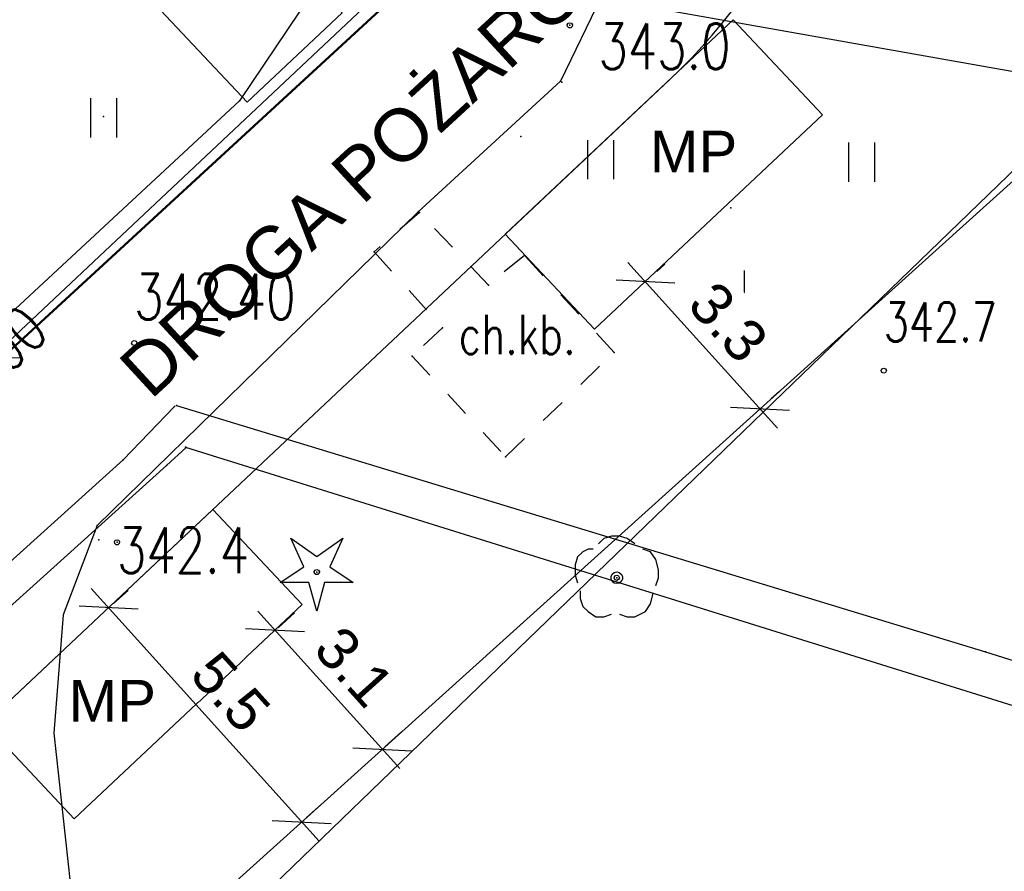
# Model space of a CAD drawing. Extents: x 5552506 to 5553307, y 5642054 to 5642708.
# Tile 42 of 72: x 5552864 to 5552883, y 5642474 to 5642490. Entities that reach past the tile are written whole.
import ezdxf
from ezdxf.enums import TextEntityAlignment as Align
from ezdxf.lldxf.tags import DXFTag

# ---------------------------------------------------------------- set-up
doc = ezdxf.new("R2010")
doc.units = 0
doc.header["$MEASUREMENT"] = 0
doc.linetypes.add('2', pattern=[1, 0.5, -0.5])
for name, color, linetype, lineweight in [('0_OPIS', 7, 'Continuous', 13), ('A_SC_WID', 1, 'Continuous', 18), ('PROJEKT', 255, 'Continuous', 50)]:
    doc.layers.add(name, color=color, linetype=linetype, lineweight=lineweight)
doc.layers.add('deszczówka', color=7, linetype='Continuous', lineweight=50, true_color=0x0a8f2c)
for name, color, linetype in [('drzewa', 98, 'Continuous'), ('EGB_DzialkaEwidencyjna', 7, 'Continuous'), ('EGB_KonturUzytkuGruntowego', 7, 'Continuous'), ('GES_PrzewodCieplowniczy', 7, 'Continuous'), ('GES_PrzewodKanalizacyjny', 7, 'Continuous'), ('IS_Węzeł_sieci_kanalizacyjnej_-_opisy', 7, 'Continuous'), ('OT_Komunikacja', 7, 'Continuous'), ('OT_Ogrodzenia', 7, 'Continuous'), ('OT_Rzedna', 7, 'Continuous'), ('OT_ZagospodarowanieTerenu', 7, 'Continuous'), ('pomiar', 7, 'Continuous')]:
    doc.layers.add(name, color=color, linetype=linetype)
doc.styles.add('ARIAL', font='arial.ttf')
doc.styles.add('J-SWIS', font='arial.ttf', dxfattribs={"width": 0.8})
doc.styles.add('STYL_ARIAL', font='simplex', dxfattribs={"width": 0.75, "oblique": 0.1})
doc.styles.add('TABEL1', font='txt')
tags = doc.linetypes.add('SOLID', pattern=[10, 10, 0]).pattern_tags.tags
tags[6:7] = [DXFTag(74, 4), DXFTag(75, 0), DXFTag(340, '0'), DXFTag(46, 0.0), DXFTag(50, 0.0), DXFTag(44, 0.0), DXFTag(45, 0.0)]
tags[4:5] = [DXFTag(74, 4), DXFTag(75, 0), DXFTag(340, '0'), DXFTag(46, 0.0), DXFTag(50, 0.0), DXFTag(44, 0.0), DXFTag(45, 0.0)]
doc.dimstyles.new('darek', dxfattribs={"dimtxt": 0.8, "dimasz": 0.8, "dimexe": 0.5, "dimexo": 0.5, "dimgap": 0.25, "dimtad": 1, "dimrnd": 0.01, "dimzin": 1, "dimdsep": 46, "dimtxsty": 'ARIAL', "dimblk": 'OBLIQUE', "dimcen": 0.8, "dimdle": 0.5, "dimclrd": 256, "dimclre": 256, "dimclrt": 256, "dimazin": 0, "dimtfac": 1, "dimtmove": 1, "dimatfit": 3, "dimfxl": 1, "dimtfill": 1, "dimlwd": -1, "dimlwe": -1, "dimarcsym": 0})

# ---------------------------------------------------------------- blocks, each defined once
blk = doc.blocks.new('DLI')
at = {"color": 7}
for points in [[(0.7, 1.3, 0), (0.4, 1.5, 0), (0.1, 1.6, 0), (-0.2, 1.6, 0), (-0.5, 1.5, 0), (-0.7, 1.3, 0)], [(-0.9, 1.1, 0), (-1.1, 1.1, 0), (-1.3, 1, 0), (-1.5, 0.8, 0), (-1.6, 0.5, 0), (-1.6, 0.1, 0), (-1.5, -0.2, 0)], [(1.5, -0.3, 0), (1.6, 0, 0), (1.6, 0.3, 0), (1.5, 0.7, 0), (1.3, 1, 0), (1, 1.1, 0)], [(0, 0.2236, 0), (0.097, 0.2015, 0), (0.1748, 0.1394, 0), (0.218, 0.0498, 0), (0.218, -0.0498, 0), (0.1748, -0.1394, 0), (0.097, -0.2015, 0), (0, -0.2236, 0), (-0.097, -0.2015, 0), (-0.1748, -0.1394, 0), (-0.218, -0.0498, 0), (-0.218, 0.0498, 0), (-0.1748, 0.1394, 0), (-0.097, 0.2015, 0), (0, 0.2236, 0)], [(-1.4, -0.5, 0), (-1.4, -0.8, 0), (-1.3, -1.1, 0), (-1.1, -1.3, 0), (-0.8, -1.5, 0), (-0.5, -1.5, 0), (-0.2, -1.4, 0)], [(0.1, -1.4, 0), (0.4, -1.5, 0), (0.7, -1.5, 0), (1.1, -1.3, 0), (1.3, -1, 0), (1.4, -0.6, 0)]]:
    blk.add_polyline3d(points, dxfattribs=at)
blk = doc.blocks.new('DIG')
at = {"color": 7}
for points in [[(-1, 1.3, 0), (0, 0.6, 0), (1, 1.3, 0), (0.5, 0.2, 0), (1.4, -0.4, 0), (0.3, -0.4, 0), (0, -1.5, 0), (-0.3, -0.4, 0), (-1.4, -0.4, 0), (-0.5, 0.2, 0), (-1, 1.3, 0)], [(0, 0.1, 0), (0.0643, 0.0766, 0), (0.0985, 0.0174, 0), (0.0866, -0.05, 0), (0.0342, -0.094, 0), (-0.0342, -0.094, 0), (-0.0866, -0.05, 0), (-0.0985, 0.0174, 0), (-0.0643, 0.0766, 0), (0, 0.1, 0)]]:
    blk.add_polyline3d(points, dxfattribs=at)
blk = doc.blocks.new('RTPW01')
at = {"color": 7}
blk.add_polyline3d([(0, 0.1, 0), (0.0643, 0.0766, 0), (0.0985, 0.0174, 0), (0.0866, -0.05, 0), (0.0342, -0.094, 0), (-0.0342, -0.094, 0), (-0.0866, -0.05, 0), (-0.0985, 0.0174, 0), (-0.0643, 0.0766, 0), (0, 0.1, 0)], dxfattribs=at)
blk = doc.blocks.new('TRA')
at = {"color": 7}
for points in [[(-5.5, 2.6, 0), (-5.5, 1.1, 0)], [(-4.5, 2.6, 0), (-4.5, 1.1, 0)], [(4.5, 2.5, 0), (4.5, 1, 0)], [(5.5, 2.5, 0), (5.5, 1, 0)], [(-0.5, -2.4, 0), (-0.5, -3.9, 0)], [(0.5, -2.4, 0), (0.5, -3.9, 0)]]:
    blk.add_polyline3d(points, dxfattribs=at)
blk = doc.blocks.new('TRA1')
at = {"color": 7}
for points in [[(-0.5, 0.7, 0), (-0.5, -0.8, 0)], [(0.5, 0.7, 0), (0.5, -0.8, 0)]]:
    blk.add_polyline3d(points, dxfattribs=at)
blk = doc.blocks.new('_Oblique')
at = {"color": 0, "linetype": 'ByBlock', "lineweight": -2}
blk.add_line((-0.5, -0.5), (0.5, 0.5), dxfattribs=at)
blk = doc.blocks.new('*D337')
at = {"layer": 'Defpoints', "color": 0, "linetype": 'ByBlock'}
for p in [(5552859.877, 5642487.661), (5552863.634, 5642483.667), (5552863.713, 5642483.741)]:
    blk.add_point(p, dxfattribs=at)
at = {"layer": 'pomiar'}
for p, q in [((5552859.613, 5642488.1), (5552864.055, 5642483.377)), ((5552860.241, 5642488.004), (5552860.32, 5642488.078)), ((5552863.998, 5642484.01), (5552864.077, 5642484.084))]:
    blk.add_line(p, q, dxfattribs=at)
at = {"layer": 'pomiar', "xscale": 0.8, "yscale": 0.8, "zscale": 0.8}
for p, rotation in [((5552859.956, 5642487.736), 133.2465951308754), ((5552863.713, 5642483.741), 313.2465951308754)]:
    blk.add_blockref('_Oblique', p, dxfattribs=dict(at, rotation=rotation))
at = {"layer": 'pomiar', "linetype": 'ByBlock', "insert": (5552862.313, 5642486.189), "char_height": 0.8, "attachment_point": 5, "rotation": 313.2466, "style": 'ARIAL', "bg_fill": 3, "box_fill_scale": 1.25, "bg_fill_color": 256, "bg_fill_true_color": 13158600, "bg_fill_transparency": 0}
blk.add_mtext('5.5', dxfattribs=at)
blk = doc.blocks.new('*D466')
at = {"layer": 'Defpoints', "color": 0, "linetype": 'ByBlock'}
for p in [(5552865.674, 5642478.683), (5552869.652, 5642474.829), (5552869.374, 5642474.579)]:
    blk.add_point(p, dxfattribs=at)
at = {"layer": 'pomiar'}
for p, q in [((5552865.616, 5642479.305), (5552869.986, 5642474.458)), ((5552866.045, 5642479.018), (5552866.323, 5642479.268)), ((5552869.745, 5642474.914), (5552870.023, 5642475.164))]:
    blk.add_line(p, q, dxfattribs=at)
at = {"layer": 'pomiar', "xscale": 0.8, "yscale": 0.8, "zscale": 0.8}
for p, rotation in [((5552865.951, 5642478.934), 132.0381849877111), ((5552869.652, 5642474.829), 312.0381849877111)]:
    blk.add_blockref('_Oblique', p, dxfattribs=dict(at, rotation=rotation))
at = {"layer": 'pomiar', "linetype": 'ByBlock', "insert": (5552868.289, 5642477.321), "char_height": 0.8, "attachment_point": 5, "rotation": 312.0382, "style": 'ARIAL', "bg_fill": 3, "box_fill_scale": 1.25, "bg_fill_color": 256, "bg_fill_true_color": 13158600, "bg_fill_transparency": 0}
blk.add_mtext('5.5', dxfattribs=at)
blk = doc.blocks.new('*D469')
at = {"layer": 'Defpoints', "color": 0, "linetype": 'ByBlock'}
for p in [(5552868.828, 5642478.218), (5552871.196, 5642476.222), (5552870.882, 5642475.939)]:
    blk.add_point(p, dxfattribs=at)
at = {"layer": 'pomiar'}
for p, q in [((5552868.807, 5642478.872), (5552871.531, 5642475.851)), ((5552869.199, 5642478.552), (5552869.513, 5642478.835)), ((5552871.253, 5642476.274), (5552871.567, 5642476.557))]:
    blk.add_line(p, q, dxfattribs=at)
at = {"layer": 'pomiar', "xscale": 0.8, "yscale": 0.8, "zscale": 0.8}
for p, rotation in [((5552869.141, 5642478.501), 132.0381849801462), ((5552871.196, 5642476.222), 312.0381849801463)]:
    blk.add_blockref('_Oblique', p, dxfattribs=dict(at, rotation=rotation))
at = {"layer": 'pomiar', "linetype": 'ByBlock', "insert": (5552870.658, 5642477.802), "char_height": 0.8, "attachment_point": 5, "rotation": 312.0382, "style": 'ARIAL', "bg_fill": 3, "box_fill_scale": 1.25, "bg_fill_color": 256, "bg_fill_true_color": 13158600, "bg_fill_transparency": 0}
blk.add_mtext('3.1', dxfattribs=at)
blk = doc.blocks.new('*D470')
at = {"layer": 'Defpoints', "color": 0, "linetype": 'ByBlock'}
for p in [(5552876.085, 5642485.044), (5552878.436, 5642482.75), (5552878.28, 5642482.609)]:
    blk.add_point(p, dxfattribs=at)
at = {"layer": 'pomiar'}
for p, q in [((5552875.906, 5642485.556), (5552878.771, 5642482.379)), ((5552876.456, 5642485.379), (5552876.612, 5642485.519)), ((5552878.651, 5642482.944), (5552878.808, 5642483.085))]:
    blk.add_line(p, q, dxfattribs=at)
at = {"layer": 'pomiar', "xscale": 0.8, "yscale": 0.8, "zscale": 0.8}
for p, rotation in [((5552876.241, 5642485.185), 132.0381849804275), ((5552878.436, 5642482.75), 312.0381849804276)]:
    blk.add_blockref('_Oblique', p, dxfattribs=dict(at, rotation=rotation))
at = {"layer": 'pomiar', "linetype": 'ByBlock', "insert": (5552877.828, 5642484.408), "char_height": 0.8, "attachment_point": 5, "rotation": 312.0382, "style": 'ARIAL', "bg_fill": 3, "box_fill_scale": 1.25, "bg_fill_color": 256, "bg_fill_true_color": 13158600, "bg_fill_transparency": 0}
blk.add_mtext('3.3', dxfattribs=at)

msp = doc.modelspace()

# ---------------------------------------------------------------- linework, layer by layer
at = {"color": 7}
for p in [(5552874.79, 5642490.1, 343), (5552874.61, 5642489.03), (5552874.64, 5642489.01), (5552868.46, 5642488.65), (5552865.85, 5642488.35), (5552873.85, 5642487.97), (5552871.88, 5642486.52), (5552877.88, 5642486.6), (5552867.25, 5642482.81), (5552867.42, 5642482.01), (5552865.73, 5642480.51), (5552865.76, 5642480.24), (5552866.11, 5642480.19, 342.4), (5552882.76, 5642478.09)]:
    msp.add_point(p, dxfattribs=at)
at = {"layer": 'A_SC_WID', "lineweight": 30}
msp.add_lwpolyline([(5552815.23342, 5642450.96027), (5552817.89894, 5642448.42624, 0.39793845), (5552826.14381, 5642448.40431), (5552873.62729, 5642493.06699)], format="xyb", dxfattribs=at)
msp.add_lwpolyline([(5552839.57734, 5642454.03312), (5552860.0657, 5642457.04732), (5552857.95129, 5642471.41958), (5552876.70787, 5642489.06191)], dxfattribs=at)
msp.add_arc((5552869.17133, 5642497.07443), 11, 313.246595, 50.461301, dxfattribs=at)
at = {"layer": 'drzewa', "color": 98}
for p in [(5552869.94, 5642479.62), (5552875.69, 5642479.51)]:
    msp.add_point(p, dxfattribs=at)
at = {"layer": 'EGB_DzialkaEwidencyjna', "color": 7}
for points in [[(5552914.66, 5642524.09, 0), (5552884.57, 5642497.71, 0), (5552889.45, 5642492.68, 0), (5552865.87, 5642471.42, 0), (5552869.22, 5642449.98, 0), (5552870.21, 5642443.51, 0), (5552843.02, 5642439.34, 0), (5552847.18, 5642433.67, 0), (5552871.49, 5642438.07, 0), (5552872.41, 5642443.73, 0), (5552871.12, 5642443.76, 0), (5552871.26, 5642450.26, 0), (5552873.48, 5642450.22, 0), (5552899.85, 5642449.72, 0), (5552901.3, 5642456.99, 0), (5552914.66, 5642524.09, 0)], [(5552868.91, 5642513.83, 0), (5552821.01, 5642466.78, 0), (5552806.15, 5642452.34, 0), (5552801.43, 5642448.13, 0), (5552811.55, 5642438.45, 0), (5552814.16, 5642435.96, 0), (5552817.83, 5642432.34, 0), (5552830.74, 5642439.96, 0), (5552839.1, 5642445.07, 0), (5552842.11, 5642445.56, 0), (5552869.22, 5642449.98, 0), (5552865.87, 5642471.42, 0), (5552889.45, 5642492.68, 0), (5552884.57, 5642497.71, 0), (5552879.14, 5642503.3, 0), (5552868.91, 5642513.83, 0)]]:
    msp.add_polyline3d(points, dxfattribs=at)
at = {"layer": 'EGB_KonturUzytkuGruntowego', "color": 3}
for points in [[(5552843.02, 5642439.34, 0), (5552870.21, 5642443.51, 0), (5552869.22, 5642449.98, 0), (5552865.87, 5642471.42, 0), (5552889.45, 5642492.68, 0), (5552884.57, 5642497.71, 0), (5552914.66, 5642524.09, 0), (5552901.3, 5642456.99, 0), (5552899.85, 5642449.72, 0), (5552873.48, 5642450.22, 0), (5552871.26, 5642450.26, 0), (5552871.12, 5642443.76, 0), (5552872.41, 5642443.73, 0), (5552901.71, 5642443.12, 0), (5552903.15, 5642442.99, 0), (5552907.04, 5642443.1, 0), (5552949.9401, 5642432.3201, 0), (5552951.0501, 5642431.8601, 0), (5552951.05, 5642431.86, 0), (5552989.34583, 5642422.23675, 0)], [(5552817.83, 5642432.34, 0), (5552830.74, 5642439.96, 0), (5552839.1, 5642445.07, 0), (5552842.11, 5642445.56, 0), (5552869.22, 5642449.98, 0), (5552865.87, 5642471.42, 0), (5552889.45, 5642492.68, 0), (5552884.57, 5642497.71, 0), (5552879.14, 5642503.3, 0), (5552868.91, 5642513.83, 0), (5552860.87, 5642522.11, 0), (5552811.5, 5642476.33, 0), (5552790.5309, 5642458.698, 0), (5552790.45, 5642458.63, 0), (5552801.43, 5642448.13, 0), (5552811.55, 5642438.45, 0), (5552814.16, 5642435.96, 0), (5552817.83, 5642432.34, 0)]]:
    msp.add_polyline3d(points, dxfattribs=at)
at = {"layer": 'GES_PrzewodCieplowniczy', "color": 214}
for points in [[(5552831.35, 5642450.2, 0), (5552840.22, 5642458.36, 0), (5552845.94, 5642463.55, 0), (5552848.41, 5642465.69, 0), (5552857.32, 5642473.73, 0), (5552866.23, 5642481.77, 0), (5552867.2142, 5642482.7908, 0)], [(5552867.25, 5642482.81, 0), (5552882.76, 5642478.09, 0), (5552900.9, 5642472.39, 0), (5552911.3, 5642469.16, 0)], [(5552867.4382, 5642482.0068, 0), (5552867.06, 5642481.66, 0), (5552858.15, 5642473.63, 0), (5552849.24, 5642465.59, 0), (5552846.65, 5642463.35, 0), (5552840.31, 5642457.53, 0), (5552831.44, 5642449.52, 0)], [(5552867.42, 5642482.01, 0), (5552886.72, 5642475.99, 0), (5552910.92, 5642468.36, 0)]]:
    msp.add_polyline3d(points, dxfattribs=at)
at = {"layer": 'GES_PrzewodCieplowniczy', "color": 7}
for p in [(5552867.2142, 5642482.7908), (5552867.4382, 5642482.0068), (5552866.23, 5642481.77), (5552867.06, 5642481.66)]:
    msp.add_point(p, dxfattribs=at)
at = {"layer": 'GES_PrzewodKanalizacyjny', "color": 34}
msp.add_polyline3d([(5552871.333, 5642490.568, 0), (5552848.27, 5642469.34, 0)], dxfattribs=at)
at = {"layer": 'IS_Węzeł_sieci_kanalizacyjnej_-_opisy', "color": 211, "linetype": 'SOLID', "ltscale": 0.01}
msp.add_line((5552889.60162, 5642488.08358), (5552871.97682, 5642491.21728), dxfattribs=at)
at = {"layer": 'OT_Komunikacja', "color": 7}
for points in [[(5552910.48778, 5642539.07598, 0), (5552875.9, 5642505.29, 0), (5552873.71, 5642502.63, 0), (5552873.24, 5642501.12, 0), (5552873.24, 5642499.65, 0), (5552873.39, 5642498.78, 0), (5552875, 5642495.37, 0), (5552875.54, 5642493.86, 0), (5552875.58, 5642492.17, 0), (5552875.4, 5642490.66, 0), (5552874.61, 5642489.03, 0), (5552871.88, 5642486.52, 0), (5552865.73, 5642480.51, 0), (5552865.08, 5642478.8, 0), (5552864.9, 5642476.53, 0), (5552865.26, 5642473.26, 0)], [(5552864.53, 5642492.88, 0), (5552866.74, 5642494.94, 0), (5552867.6, 5642495.42, 0), (5552868.57, 5642495.41, 0), (5552869.61, 5642495.13, 0), (5552870.28, 5642494.53, 0), (5552870.58, 5642493.43, 0), (5552870.5, 5642492.45, 0), (5552869.84, 5642490.71, 0), (5552868.46, 5642488.65, 0), (5552859.86, 5642480.67, 0), (5552848.16, 5642469.5, 0)]]:
    msp.add_polyline3d(points, dxfattribs=at)
at = {"layer": 'OT_Komunikacja', "color": 7, "linetype": '2'}
msp.add_polyline3d([(5552875.64, 5642483.83, 0), (5552873.92, 5642485.69, 0), (5552873.23, 5642485.12, 0), (5552871.91, 5642486.51, 0), (5552871.04, 5642485.76, 0), (5552872.35, 5642484.3, 0), (5552871.77, 5642483.76, 0), (5552873.56, 5642481.83, 0), (5552875.64, 5642483.83, 0)], dxfattribs=at)
at = {"layer": 'OT_Komunikacja', "color": 7}
for p in [(5552871.91, 5642486.51), (5552871.04, 5642485.76), (5552873.92, 5642485.69), (5552873.23, 5642485.12), (5552872.35, 5642484.3), (5552875.64, 5642483.83), (5552875.64, 5642483.83), (5552871.77, 5642483.76), (5552873.56, 5642481.83)]:
    msp.add_point(p, dxfattribs=at)
at = {"layer": 'OT_Ogrodzenia', "color": 7}
msp.add_polyline3d([(5552876.98, 5642506.72, 343.6), (5552889.51, 5642493.12, 343.6), (5552885.82, 5642489.76, 343.3), (5552867.6, 5642472.16, 0), (5552868.95, 5642463.76, 0), (5552870.09, 5642457.13, 342.4), (5552871.13, 5642450.63, 342.4), (5552869.29, 5642450.1, 342.3)], dxfattribs=at)
at = {"layer": 'OT_Rzedna', "color": 7}
for points in [[(5552866.4049, 5642483.9744, 0), (5552866.39, 5642484.0096, 0), (5552866.4044, 5642484.0451, 0), (5552866.4396, 5642484.06, 0), (5552866.4751, 5642484.0456, 0), (5552866.49, 5642484.0104, 0), (5552866.4756, 5642483.9749, 0), (5552866.4404, 5642483.96, 0), (5552866.4049, 5642483.9744, 0)], [(5552880.7749, 5642483.4444, 0), (5552880.76, 5642483.4796, 0), (5552880.7744, 5642483.5151, 0), (5552880.8096, 5642483.53, 0), (5552880.8451, 5642483.5156, 0), (5552880.86, 5642483.4804, 0), (5552880.8456, 5642483.4449, 0), (5552880.8104, 5642483.43, 0), (5552880.7749, 5642483.4444, 0)]]:
    msp.add_polyline3d(points, dxfattribs=at)
at = {"layer": 'OT_ZagospodarowanieTerenu', "color": 7}
for points in [[(5552869.9049, 5642479.5844, 0), (5552869.89, 5642479.6196, 0), (5552869.9044, 5642479.6551, 0), (5552869.9396, 5642479.67, 0), (5552869.9751, 5642479.6556, 0), (5552869.99, 5642479.6204, 0), (5552869.9756, 5642479.5849, 0), (5552869.9404, 5642479.57, 0), (5552869.9049, 5642479.5844, 0)], [(5552875.6549, 5642479.4744, 0), (5552875.64, 5642479.5096, 0), (5552875.6544, 5642479.5451, 0), (5552875.6896, 5642479.56, 0), (5552875.7251, 5642479.5456, 0), (5552875.74, 5642479.5104, 0), (5552875.7256, 5642479.4749, 0), (5552875.6904, 5642479.46, 0), (5552875.6549, 5642479.4744, 0)]]:
    msp.add_polyline3d(points, dxfattribs=at)
at = {"layer": 'PROJEKT', "color": 6, "linetype": 'Continuous', "lineweight": 30}
for points in [[(5552867.02383, 5642494.00457), (5552865.18057, 5642492.27081), (5552868.60627, 5642488.62875), (5552870.4273, 5642490.3416)], [(5552873.55204, 5642486.09355), (5552875.26489, 5642484.27252), (5552879.63536, 5642488.38335), (5552877.92251, 5642490.20438)]]:
    msp.add_lwpolyline(points, close=True, dxfattribs=at)

# ---------------------------------------------------------------- block references
at = {"color": 7, "xscale": 0.5, "yscale": 0.5}
for name, p in [('RTPW01', (5552874.79, 5642490.1)), ('TRA1', (5552865.85, 5642488.35)), ('TRA', (5552877.88, 5642486.6)), ('RTPW01', (5552866.11, 5642480.19))]:
    msp.add_blockref(name, p, dxfattribs=at)
at = {"layer": 'drzewa', "color": 98, "xscale": 0.5, "yscale": 0.5}
for name, p in [('DIG', (5552869.94, 5642479.62)), ('DLI', (5552875.69, 5642479.51))]:
    msp.add_blockref(name, p, dxfattribs=at)

# ---------------------------------------------------------------- texts
at = {"color": 7, "style": 'STYL_ARIAL', "width": 0.75}
for s, height, p in [('342.40', 0.875, (5552866.44, 5642484.2003)), ('342.7', 0.75, (5552880.81, 5642483.8134))]:
    msp.add_text(s, height=height, dxfattribs=at).set_placement(p, align=Align.BOTTOM_LEFT)
at = {"layer": '0_OPIS', "style": 'J-SWIS'}
msp.add_text('MP', height=0.8, dxfattribs=at).set_placement((5552876.32482, 5642487.27889))
at = {"layer": 'A_SC_WID', "lineweight": 30, "insert": (5552866.07671, 5642483.64137), "char_height": 1, "attachment_point": 1, "rotation": 42.600329, "style": 'TABEL1'}
msp.add_mtext_dynamic_manual_height_columns('{\\fArial|b0|i0|c238|p34;DROGA POŻAROWA}', width=1669.0256574, gutter_width=100, heights=[0], dxfattribs=at)
at = {"layer": 'GES_PrzewodKanalizacyjny', "color": 34, "style": 'STYL_ARIAL', "width": 0.75}
msp.add_text('kd300', height=0.875, rotation=43.3, dxfattribs=at).set_placement((5552863.0639, 5642482.1204), align=Align.BOTTOM_LEFT)
at = {"layer": 'OT_Komunikacja', "color": 7, "style": 'STYL_ARIAL', "width": 0.75}
msp.add_text('ch.kb.', height=0.75, dxfattribs=at).set_placement((5552872.66, 5642483.5717), align=Align.BOTTOM_LEFT)
at = {"layer": 'OT_Rzedna', "color": 7, "style": 'STYL_ARIAL', "width": 0.75}
for s, p in [('343.0', (5552875.34, 5642488.9986)), ('342.4', (5552866.11, 5642479.3386))]:
    msp.add_text(s, height=0.875, dxfattribs=at).set_placement(p, align=Align.BOTTOM_LEFT)

# ---------------------------------------------------------------- next in the draw order: dimensions: what is measured, and where the dimension line sits
at = {"layer": 'pomiar'}
for p1, p2, distance, picture, middle in [((5552859.87651, 5642487.6614), (5552863.63362, 5642483.667), 0.10854, '*D337', (5552862.31257, 5642486.18858)), ((5552876.08493, 5642485.04384), (5552878.28011, 5642482.6091), 0.21027, '*D470', (5552877.82793, 5642484.40838)), ((5552865.67382, 5642478.68334), (5552869.37407, 5642474.57931), 0.3736, '*D466', (5552868.28924, 5642477.32132))]:
    dim = msp.add_aligned_dim(p1=p1, p2=p2, distance=distance, dimstyle='darek', override={"dimdec": 1, "dimtxsty": 'ARIAL'}, dxfattribs=at)
    dim.commit()
    dim.dimension.update_dxf_attribs({"geometry": picture, "text_midpoint": middle})

# ---------------------------------------------------------------- next in the draw order: linework, layer by layer
at = {"layer": 'PROJEKT', "color": 6, "linetype": 'Continuous', "lineweight": 30}
msp.add_lwpolyline([(5552863.57513, 5642476.70932), (5552865.28798, 5642474.88829), (5552869.65845, 5642478.99913), (5552867.9456, 5642480.82016)], close=True, dxfattribs=at)

# ---------------------------------------------------------------- next in the draw order: texts
at = {"layer": '0_OPIS', "style": 'J-SWIS'}
msp.add_text('MP', height=0.8, dxfattribs=at).set_placement((5552865.18172, 5642476.75145))

# ---------------------------------------------------------------- next in the draw order: dimensions: what is measured, and where the dimension line sits
at = {"layer": 'pomiar'}
dim = msp.add_aligned_dim(p1=(5552868.82758, 5642478.21762), p2=(5552870.88207, 5642475.93894), distance=0.42266, dimstyle='darek', override={"dimdec": 1, "dimtxsty": 'ARIAL'}, dxfattribs=at)
dim.commit()
dim.dimension.update_dxf_attribs({"geometry": '*D469', "text_midpoint": (5552870.65797, 5642477.80241)})

# ---------------------------------------------------------------- next in the draw order: linework, layer by layer
at = {"layer": 'deszczówka', "linetype": 'ByBlock'}
msp.add_lwpolyline([(5552848.27, 5642469.34), (5552871.38423, 5642490.61515)], dxfattribs=at)

doc.saveas('drawing.dxf')
